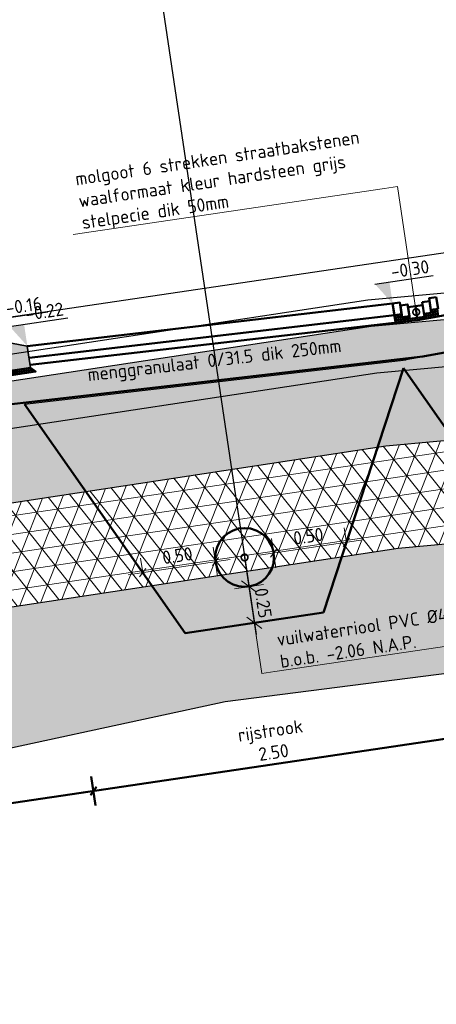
# Model space of a CAD drawing. Header units: metres. Extents: x 0 to 269924, y 0 to 933292.
# Tile 31 of 247: x 133872.17 to 133875, y 465810.12 to 465816.82. Entities that reach past the tile are written whole.
import ezdxf
from ezdxf import colors
from ezdxf.entities.mleader import LeaderData, LeaderLine
from ezdxf.math import Vec2, Vec3

# ---------------------------------------------------------------- set-up
doc = ezdxf.new("R2010")
doc.units = ezdxf.units.M
doc.linetypes.add('AL-NAP_LIJN', pattern=[15.25, 12, -1.5, 0.25, -1.5])
doc.linetypes.add('RI-VWA', pattern=[11, 5, -3, 0, -3])
for name, color, linetype, lineweight in [('B-WE-MO-BODEM-AD-50', 253, 'Continuous', 18), ('B-WE-VH-VERHARDING-GD', 253, 'Continuous', 25), ('B-WE-VH-VERHARDING_FUNDERING-AD-50', 253, 'Continuous', 18), ('N-WE-GW-SLEUF-GD', 90, 'Continuous', 50), ('N-WE-KL-ET_LS_OV_LICHTMAST-S', 190, 'Continuous', 25), ('N-WE-RI-T18', 10, 'Continuous', 18), ('N-WE-VH-KANTOPSLUITING_GELEIDEBAND-SD', 20, 'Continuous', 25), ('N-WE-VH-M', 7, 'Continuous', 18), ('N-WE-VH-VERHARDING-GD', 7, 'Continuous', 50), ('N-WE-VH-VERHARDING-T18', 10, 'Continuous', 18), ('X-XX-AL-NAP-GD', 7, 'AL-NAP_LIJN', 25), ('X-XX-AL-PEILMAAT-SD', 7, 'Continuous', 25)]:
    doc.layers.add(name, color=color, linetype=linetype, lineweight=lineweight)
doc.layers.add('N-WE-RI-VWA-GD', color=20, linetype='RI-VWA', lineweight=50, true_color=0xff3f00)
doc.layers.add('X-XX-AL-HULPLIJN-GD', color=30, linetype='Continuous', lineweight=25, plot=False)
doc.styles.add('NLCS-ISO', font='NLCS-ISO.ttf')
doc.styles.add('NLCS-ISO-M200-T18', font='NLCS-ISO.ttf', dxfattribs={"height": 0.36})
doc.styles.add('NLCS-ISO-M50-T18', font='NLCS-ISO.ttf', dxfattribs={"height": 0.09})
doc.dimstyles.new('NLCS-M50-T18-PIJL_L2_H2', dxfattribs={"dimscale": 0.05, "dimtxt": 2.5, "dimasz": 1.8, "dimexe": 2, "dimexo": 2, "dimgap": 0.7, "dimtad": 1, "dimzin": 0, "dimdsep": 46, "dimtxsty": 'NLCS-ISO-M50-T18', "dimcen": 0, "dimdle": 2, "dimclrd": 256, "dimclre": 256, "dimclrt": 10, "dimazin": 0, "dimtfac": 1, "dimtdec": 3, "dimtofl": 0, "dimtmove": 0, "dimatfit": 3, "dimfxl": 2, "dimfxlon": 1, "dimtfillclr": 256, "dimtolj": 1, "dimtzin": 0, "dimlwd": -1, "dimlwe": -1, "dimarcsym": 0})
doc.dimstyles.new('NLCS-M50-T18-SCHRAP_L2_H2', dxfattribs={"dimscale": 0.05, "dimtxt": 2.5, "dimasz": 1.008, "dimexe": 2, "dimexo": 2, "dimgap": 0.7, "dimtad": 1, "dimzin": 0, "dimdsep": 46, "dimtxsty": 'NLCS-ISO-M50-T18', "dimblk": 'OBLIQUE', "dimcen": 0, "dimdle": 2, "dimclrd": 256, "dimclre": 256, "dimclrt": 10, "dimazin": 0, "dimtfac": 1, "dimtdec": 3, "dimtofl": 0, "dimtmove": 0, "dimatfit": 3, "dimldrblk": 'OBLIQUE', "dimfxl": 2, "dimfxlon": 1, "dimtfillclr": 256, "dimtolj": 1, "dimtzin": 0, "dimlwd": -1, "dimlwe": -1, "dimarcsym": 0})
pattern_1 = [(37.500000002, (-135183.58685, -466713.424194), (-0.003149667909, 0.09634118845), [0, -0.076, 0, -0.085, 0, -0.08125]), (7.500000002, (-135183.58685, -466713.4242), (0.08848883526, 0.141107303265), [0, -0.041, 0, -0.0685, 0, -0.02625]), (327.500000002, (-135183.64835, -466713.424194), (0.155707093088, 0.000282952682), [0, -0.025, 0, -0.09, 0, -0.1175]), (317.500000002, (-135183.64835, -466713.4242), (0.150306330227, 0.043883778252), [0, -0.0125, 0, -0.059, 0, -0.0675])]

# ---------------------------------------------------------------- blocks, each defined once
blk = doc.blocks.new('PROFIEL 9')
at = {"layer": 'B-WE-MO-BODEM-AD-50'}
h = blk.add_hatch(dxfattribs=at)
h.set_pattern_fill('AMO-BODEM_ZAND-SO', color=256, scale=0.05, pattern_type=2)
h.set_pattern_definition(pattern_1)
h.paths.add_polyline_path([(12.106, -1.2401), (15.9324, -1.4543), (15.4611, -0.9271), (15.1416, -0.9092), (12.1192, -0.74), (9.0968, -0.75), (8.7768, -0.7511), (8.2784, -1.2527)])
h = blk.add_hatch(dxfattribs=at)
h.set_pattern_fill('AVH-FUNDERING_EPS-SO', color=256, scale=0.025, angle=-8.45277, pattern_type=2)
h.set_pattern_definition([(360, (832.03194, -441.0377), (7e-17, 0.125), []), (60, (832.03194, -441.0377), (-0.108253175, 0.0625), []), (120, (832.03194, -441.0377), (-0.108253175, -0.0625), [])])
h.paths.add_polyline_path([(12.106, -1.2401), (8.2784, -1.2527), (7.4347, -1.2527), (7.4347, -1.955), (12.0876, -1.9402), (16.5922, -2.1923), (17.8196, -2.1923), (17.8196, -1.4543), (15.9324, -1.4543)])
h = blk.add_hatch(dxfattribs=at)
h.set_pattern_fill('AMO-BODEM_ZAND-SO', color=256, scale=0.05, pattern_type=2)
h.set_pattern_definition(pattern_1)
h.paths.add_polyline_path([(7.4347, -1.955), (7.4347, -2.7849), (8.6915, -2.9371), (10.7695, -2.8011), (12.8958, -2.8425), (17.8196, -2.6374), (17.8196, -2.1923), (16.5922, -2.1923), (12.0876, -1.9402)])
at = {"layer": 'B-WE-VH-VERHARDING_FUNDERING-AD-50'}
h = blk.add_hatch(dxfattribs=at)
h.set_pattern_fill('AVH-FUNDERING_02-SO', color=256, scale=0.25, pattern_type=2)
h.set_pattern_definition([(2e-09, (-1824.219, -181.8912), (0.25, 0.25), [0.03125, -0.21875]), (90, (-1824.219, -181.8912), (-0.25, 0.25), [0.03125, -0.21875]), (135, (-1824.18774, -181.8912), (-0.25, -9e-12), [0.044194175, -0.309359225]), (2e-09, (-1824.18774, -181.75057), (0.25, 0.25), [0.03125, -0.21875]), (45, (-1824.17212, -181.7662), (-9e-12, 0.25), [0.022097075, -0.3314563]), (135, (-1824.17212, -181.7662), (-0.25, -9e-12), [0.022097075, -0.3314563]), (2e-09, (-1824.094, -181.68807), (0.25, 0.25), [0.044194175, -0.205805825]), (45, (-1824.09399, -181.68807), (-9e-12, 0.25), [0.03125, -0.3223034]), (135, (-1824.0498, -181.68807), (-0.25, -9e-12), [0.03125, -0.3223034]), (90, (-1824.04712, -181.8287), (-0.25, 0.25), [0.03125, -0.21875]), (45, (-1824.04712, -181.8287), (-9e-12, 0.25), [0.022097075, -0.3314563]), (135, (-1824.03149, -181.81307), (-0.25, -9e-12), [0.022097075, -0.3314563]), (2e-09, (-1824.18774, -181.8287), (0.25, 0.25), [0.015625, -0.209375]), (2e-09, (-1824.00024, -181.7662), (0.25, 0.25), [0.015625, -0.209375]), (90, (-1824.07837, -181.73494), (-0.25, 0.25), [0.015625, -0.209375]), (135, (-1824.04712, -181.87557), (-0.25, -9e-12), [0.022097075, -0.3314563]), (135, (-1824.15649, -181.7037), (-0.25, -9e-12), [0.022097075, -0.3314563]), (45, (-1824.1018, -181.80916), (-9e-12, 0.25), [0.022097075, -0.3314563]), (90, (-1824.13305, -181.85994), (-0.25, 0.25), [0.00390625, -0.24609375]), (90, (-1824.12133, -181.75447), (-0.25, 0.25), [0.00390625, -0.24609375]), (90, (-1824.00415, -181.7115), (-0.25, 0.25), [0.00390625, -0.24609375]), (90, (-1824.00024, -181.84432), (-0.25, 0.25), [0.00390625, -0.24609375])])
h.paths.add_polyline_path([(9.0957, -0.43), (8.7768, -0.7511), (9.0968, -0.75), (12.1192, -0.74), (15.1416, -0.9092), (15.4611, -0.9271), (15.1595, -0.5897), (12.1276, -0.42)])
at = {"layer": 'B-WE-VH-VERHARDING-GD'}
for points in [[(9.0951, -0.25), (12.1324, -0.24), (15.1696, -0.41)], [(9.0957, -0.43), (12.1276, -0.42), (15.1595, -0.5897)], [(9.0968, -0.75), (12.1192, -0.74), (15.1416, -0.9092)], [(8.2784, -1.2527), (12.106, -1.2401), (15.9324, -1.4543)], [(7.4347, -1.9555), (12.0876, -1.9402), (16.5922, -2.1923), (17.8196, -2.1923)]]:
    blk.add_lwpolyline(points, dxfattribs=at)
at = {"layer": 'X-XX-AL-HULPLIJN-GD'}
blk.add_lwpolyline([(7.3566, -2.1806), (8.6915, -2.9371), (10.7695, -2.8011), (12.8958, -2.8425), (15.3917, -2.7852), (16.8146, -2.4411)], dxfattribs=at)
at = {"layer": 'X-XX-AL-NAP-GD'}
blk.add_lwpolyline([(20.234, 0), (0, 0)], dxfattribs=at)
blk = doc.blocks.new('_Oblique')
at = {"color": 0, "linetype": 'ByBlock', "lineweight": -2}
blk.add_line((-0.5, -0.5), (0.5, 0.5), dxfattribs=at)
blk = doc.blocks.new('*D508')
at = {"layer": 'Defpoints', "color": 0, "transparency": 16777216}
for p in [(133873.5007, 465813.1361), (133873.0061, 465813.0626), (133873.5669, 465812.6909)]:
    blk.add_point(p, dxfattribs=at)
at = {"layer": 'N-WE-VH-M', "transparency": 16777216}
for p, q in [((133873.5154, 465813.0371), (133873.486, 465813.235)), ((133872.9072, 465813.0479), (133873.5996, 465813.1508)), ((133873.0061, 465813.0626), (133872.9915, 465813.1615))]:
    blk.add_line(p, q, dxfattribs=at)
at = {"layer": 'N-WE-VH-M', "transparency": 16777216, "xscale": 0.0504, "yscale": 0.0504, "zscale": 0.0504}
for p, rotation in [((133873.5007, 465813.1361), 8.452767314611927), ((133873.0061, 465813.0626), 188.4527673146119)]:
    blk.add_blockref('_Oblique', p, dxfattribs=dict(at, rotation=rotation))
at = {"layer": 'N-WE-VH-M', "color": 10, "transparency": 16777216, "insert": (133873.2417, 465813.1784), "char_height": 0.09, "attachment_point": 5, "rotation": 8.45277, "style": 'NLCS-ISO-M50-T18'}
blk.add_mtext('\\A1;0.50', dxfattribs=at)
blk = doc.blocks.new('*D509')
at = {"layer": 'Defpoints', "color": 0, "transparency": 16777216}
for p in [(133874.3909, 465813.2683), (133874.3909, 465813.2683), (133873.9625, 465812.7497)]:
    blk.add_point(p, dxfattribs=at)
at = {"layer": 'N-WE-VH-M', "transparency": 16777216}
for p, q in [((133874.3909, 465813.2683), (133874.3762, 465813.3673)), ((133873.9111, 465813.0959), (133873.8817, 465813.2938)), ((133873.7975, 465813.1802), (133874.4899, 465813.283))]:
    blk.add_line(p, q, dxfattribs=at)
at = {"layer": 'N-WE-VH-M', "transparency": 16777216, "xscale": 0.0504, "yscale": 0.0504, "zscale": 0.0504}
for p, rotation in [((133874.3909, 465813.2683), 8.452767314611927), ((133873.8964, 465813.1949), 188.4527673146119)]:
    blk.add_blockref('_Oblique', p, dxfattribs=dict(at, rotation=rotation))
at = {"layer": 'N-WE-VH-M', "color": 10, "transparency": 16777216, "insert": (133874.1319, 465813.3107), "char_height": 0.09, "attachment_point": 5, "rotation": 8.45277, "style": 'NLCS-ISO-M50-T18'}
blk.add_mtext('\\A1;0.50', dxfattribs=at)
blk = doc.blocks.new('_DotSmall')
at = {"color": 0, "linetype": 'ByBlock', "const_width": 0.5}
blk.add_lwpolyline([(-0.0625, 0, 1), (0.0625, 0, 1)], format="xyb", close=True, dxfattribs=at)
blk = doc.blocks.new('*D510')
at = {"layer": 'Defpoints', "color": 0, "transparency": 16777216}
for p in [(133873.1345, 465812.8794), (133874.2345, 465812.7902), (133873.7647, 465812.7203)]:
    blk.add_point(p, dxfattribs=at)
at = {"layer": 'N-WE-VH-M', "transparency": 16777216}
for p, q in [((133873.7132, 465813.0665), (133873.7794, 465812.6214)), ((133873.629, 465812.9529), (133873.8269, 465812.9823)), ((133873.8636, 465812.735), (133873.6658, 465812.7056))]:
    blk.add_line(p, q, dxfattribs=at)
at = {"layer": 'N-WE-VH-M', "transparency": 16777216, "xscale": 0.09, "yscale": 0.09, "zscale": 0.09}
for p, rotation in [((133873.7279, 465812.9676), 98.45276731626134), ((133873.7647, 465812.7203), 278.4527673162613)]:
    blk.add_blockref('_Oblique', p, dxfattribs=dict(at, rotation=rotation))
at = {"layer": 'N-WE-VH-M', "color": 10, "transparency": 16777216, "insert": (133873.8254, 465812.8557), "char_height": 0.09, "attachment_point": 5, "rotation": 278.45277, "style": 'NLCS-ISO-M50-T18'}
blk.add_mtext('\\A1;0.25', dxfattribs=at)
blk = doc.blocks.new('SAL-PEILMAAT_INFRACAD_H01-SOD')
blk.add_line((-2, 3), (6, 3))
blk.add_solid([(-2, 3), (0, 3), (0, 0)])
at = {"style": 'NLCS-ISO'}
blk.add_attdef('...', (0.4, 3.4), '', height=1.8, dxfattribs=at)
blk = doc.blocks.new('*D693')
at = {"layer": 'Defpoints', "color": 0, "transparency": 16777216}
for p in [(133874.7056, 465814.8925), (133875.0024, 465814.9366), (133875.1438, 465811.9441)]:
    blk.add_point(p, dxfattribs=at)
at = {"layer": 'N-WE-VH-VERHARDING-GD', "transparency": 16777216}
for p, q in [((133875.4258, 465812.0871), (133875.4552, 465811.8893)), ((133875.1291, 465812.043), (133875.1585, 465811.8452)), ((133875.5394, 465812.0029), (133875.0449, 465811.9294))]:
    blk.add_line(p, q, dxfattribs=at)
at = {"layer": 'N-WE-VH-VERHARDING-GD', "transparency": 16777216, "xscale": 0.0504, "yscale": 0.0504, "zscale": 0.0504}
for p, rotation in [((133875.4405, 465811.9882), 8.452767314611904), ((133875.1438, 465811.9441), 188.4527673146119)]:
    blk.add_blockref('_Oblique', p, dxfattribs=dict(at, rotation=rotation))
at = {"layer": 'N-WE-VH-VERHARDING-GD', "color": 10, "transparency": 16777216, "insert": (133875.2694, 465812.1195), "char_height": 0.09, "attachment_point": 5, "rotation": 8.45277, "style": 'NLCS-ISO-M50-T18'}
blk.add_mtext('\\A1;molgoot\\P0.30', dxfattribs=at)
blk = doc.blocks.new('*D694')
at = {"layer": 'Defpoints', "color": 0, "transparency": 16777216}
for p in [(133874.7056, 465814.8925), (133872.221, 465814.6042), (133875.1438, 465811.9441)]:
    blk.add_point(p, dxfattribs=at)
at = {"layer": 'N-WE-VH-VERHARDING-GD', "transparency": 16777216}
for p, q in [((133875.1291, 465812.043), (133875.1585, 465811.8452)), ((133872.572, 465811.5619), (133875.2427, 465811.9588)), ((133872.6562, 465811.6755), (133872.6856, 465811.4777))]:
    blk.add_line(p, q, dxfattribs=at)
at = {"layer": 'N-WE-VH-VERHARDING-GD', "transparency": 16777216, "xscale": 0.0504, "yscale": 0.0504, "zscale": 0.0504}
for p, rotation in [((133875.1438, 465811.9441), 8.452767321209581), ((133872.6709, 465811.5766), 188.4527673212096)]:
    blk.add_blockref('_Oblique', p, dxfattribs=dict(at, rotation=rotation))
at = {"layer": 'N-WE-VH-VERHARDING-GD', "color": 10, "transparency": 16777216, "insert": (133873.8846, 465811.9137), "char_height": 0.09, "attachment_point": 5, "rotation": 8.45277, "style": 'NLCS-ISO-M50-T18'}
blk.add_mtext('\\A1;rijstrook\\P2.50', dxfattribs=at)
blk = doc.blocks.new('*D695')
at = {"layer": 'Defpoints', "color": 0, "transparency": 16777216}
for p in [(133872.2328, 465814.525), (133870.1811, 465814.3849), (133872.6709, 465811.5766)]:
    blk.add_point(p, dxfattribs=at)
at = {"layer": 'N-WE-VH-VERHARDING-GD', "transparency": 16777216}
for p, q in [((133872.6562, 465811.6755), (133872.6856, 465811.4777)), ((133870.5443, 465811.2606), (133872.7698, 465811.5913)), ((133870.6285, 465811.3742), (133870.6579, 465811.1764))]:
    blk.add_line(p, q, dxfattribs=at)
at = {"layer": 'N-WE-VH-VERHARDING-GD', "transparency": 16777216, "xscale": 0.0504, "yscale": 0.0504, "zscale": 0.0504}
for p, rotation in [((133872.6709, 465811.5766), 8.452767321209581), ((133870.6432, 465811.2753), 188.4527673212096)]:
    blk.add_blockref('_Oblique', p, dxfattribs=dict(at, rotation=rotation))
at = {"layer": 'N-WE-VH-VERHARDING-GD', "color": 10, "transparency": 16777216, "insert": (133871.6343, 465811.5793), "char_height": 0.09, "attachment_point": 5, "rotation": 8.45277, "style": 'NLCS-ISO-M50-T18'}
blk.add_mtext('\\A1;trottoir\\P2.05', dxfattribs=at)
blk = doc.blocks.new('*U691')
h = blk.add_hatch(color=253)
h.dxf.hatch_style = 1
h.paths.add_polyline_path([(-0.2, -0.15), (-0.2, 0.045), (-0.195, 0.05), (-0.15, 0.05), (0, 0), (0, -0.15)])
at = {"layer": 'N-WE-VH-VERHARDING-GD', "linetype": 'Continuous'}
h = blk.add_hatch(dxfattribs=at)
h.set_pattern_fill('ANSI31', color=256, scale=0.005, angle=45, style=0)
h.set_pattern_definition([(90, (89116.596445, 436374.920416), (-0.015875, 2e-18), [])])
h.paths.add_polyline_path([(-0.2, -0.15), (0, -0.15), (0.03, -0.18), (-0.23, -0.18)])
at = {"lineweight": 35}
blk.add_lwpolyline([(-0.2, -0.15), (-0.2, 0.045), (-0.195, 0.05), (-0.15, 0.05), (0, 0), (0, -0.15)], close=True, dxfattribs=at)
at = {"layer": 'N-WE-VH-VERHARDING-GD', "linetype": 'Continuous'}
for p, q in [((-0.4, -0.05), (-0.2, 0)), ((-0.4, -0.05), (-0.5, -0.18)), ((-0.23, -0.18), (-0.5, -0.18))]:
    blk.add_line(p, q, dxfattribs=at)
at = {"layer": 'N-WE-VH-VERHARDING-GD', "linetype": 'Continuous', "flags": 128}
blk.add_lwpolyline([(-0.2, -0.15), (0, -0.15), (0.03, -0.18), (-0.23, -0.18)], close=True, dxfattribs=at)

msp = doc.modelspace()

# ---------------------------------------------------------------- block references
at = {"layer": 'N-WE-KL-ET_LS_OV_LICHTMAST-S', "rotation": 8.452767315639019}
msp.add_blockref('PROFIEL 9', (133862.5019, 465813.3718), dxfattribs=at)

# ---------------------------------------------------------------- next in the draw order: hatches: boundary and pattern name
at = {"layer": 'N-WE-VH-VERHARDING-GD', "linetype": 'Continuous'}
h = msp.add_hatch(dxfattribs=at)
h.set_pattern_fill('ANSI31', color=256, scale=0.1, angle=45, style=0)
h.set_pattern_definition([(98.4527673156, (159404.44502, 911382.717579), (-0.0157025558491, -0.00233353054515), [])])
h.paths.add_polyline_path([(133874.7247, 465814.7638), (133874.8738, 465814.7811), (133875.0215, 465814.8079), (133875.0141, 465814.8574), (133874.9647, 465814.8501), (133874.9676, 465814.8303), (133874.9182, 465814.823), (133874.9211, 465814.8031), (133874.8716, 465814.7958), (133874.8222, 465814.7884), (133874.8192, 465814.8083), (133874.7698, 465814.8009), (133874.7668, 465814.8207), (133874.7174, 465814.8133)])

# ---------------------------------------------------------------- next in the draw order: linework, layer by layer
at = {"layer": 'N-WE-GW-SLEUF-GD'}
for p, q in [((133874.2345, 465812.7902), (133874.7784, 465814.4529)), ((133874.7784, 465814.4529), (133876.0325, 465812.6631)), ((133872.2026, 465814.2094), (133873.2949, 465812.6505)), ((133873.2949, 465812.6505), (133874.2345, 465812.7902))]:
    msp.add_line(p, q, dxfattribs=at)
at = {"layer": 'N-WE-RI-VWA-GD', "linetype": 'Continuous'}
msp.add_circle((133873.6985, 465813.1655), 0.2, dxfattribs=at)
at = {"layer": 'N-WE-VH-VERHARDING-GD'}
for points in [[(133877.4826, 465815.2545), (133874.8738, 465814.7811)], [(133874.9106, 465814.5337), (133877.9623, 465815.0875), (133877.9497, 465815.1724)], [(133872.221, 465814.6041), (133874.7056, 465814.8925)], [(133874.7247, 465814.7638), (133874.7056, 465814.8925)], [(133874.9064, 465814.9021), (133874.9211, 465814.8031), (133874.8716, 465814.7958)], [(133874.9182, 465814.823), (133874.9676, 465814.8303), (133874.9558, 465814.9094), (133874.9064, 465814.9021)], [(133874.8599, 465814.8749), (133874.9093, 465814.8822)], [(133872.2328, 465814.5249), (133874.7174, 465814.8133)], [(133872.2401, 465814.4755), (133874.8738, 465814.7811)], [(133871.7529, 465814.3526), (133871.78, 465814.1704), (133874.9106, 465814.5337)]]:
    msp.add_lwpolyline(points, dxfattribs=at)
for points in [[(133874.7056, 465814.8925), (133874.7551, 465814.8998), (133874.7668, 465814.8207), (133874.7174, 465814.8133)], [(133875.0024, 465814.9366), (133874.9529, 465814.9292), (133874.9647, 465814.8501), (133875.0141, 465814.8574)], [(133874.758, 465814.88), (133874.8075, 465814.8874), (133874.8192, 465814.8083), (133874.7698, 465814.8009)], [(133874.8104, 465814.8675), (133874.8599, 465814.8749), (133874.8716, 465814.7958), (133874.8222, 465814.7884)]]:
    msp.add_lwpolyline(points, close=True, dxfattribs=at)
at = {"layer": 'X-XX-AL-HULPLIJN-GD'}
msp.add_lwpolyline([(133873.1384, 465816.9346), (133873.7765, 465812.6412)], dxfattribs=at)
at = {"layer": 'X-XX-AL-HULPLIJN-GD', "flags": 128}
for points in [[(133874.7728, 465814.5077), (133877.851, 465815.0571)], [(133872.2026, 465814.2094), (133874.7972, 465814.5105)]]:
    msp.add_lwpolyline(points, dxfattribs=at)

# ---------------------------------------------------------------- next in the draw order: block references
at = {"layer": 'N-WE-VH-KANTOPSLUITING_GELEIDEBAND-SD', "rotation": 8.452767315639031}
msp.add_blockref('*U691', (133872.221, 465814.6042), dxfattribs=at)
at = {"layer": 'X-XX-AL-PEILMAAT-SD', "xscale": 0.05, "yscale": 0.05, "zscale": 0.05, "rotation": 8.452767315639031}
for p, values in [((133874.7056, 465814.8925), {'...': '-0.30'}), ((133872.0861, 465814.6447), {'...': '-0.16'}), ((133872.221, 465814.6041), {'...': '-0.22'})]:
    msp.add_blockref('SAL-PEILMAAT_INFRACAD_H01-SOD', p, dxfattribs=at).add_auto_attribs(values)

# ---------------------------------------------------------------- next in the draw order: texts
at = {"layer": 'N-WE-VH-VERHARDING-T18', "insert": (133873.4948, 465814.4952), "char_height": 0.09, "attachment_point": 5, "rotation": 6.61993, "style": 'NLCS-ISO-M50-T18'}
msp.add_mtext_dynamic_manual_height_columns('menggranulaat 0/31.5 dik 250mm', width=2.079466, gutter_width=0.45, heights=[0], dxfattribs=at)

# ---------------------------------------------------------------- next in the draw order: dimensions: what is measured, and where the dimension line sits
at = {"layer": 'N-WE-VH-M'}
for base, p1, p2, picture, middle in [((133874.3909, 465813.2683), (133873.9625, 465812.7497), (133874.3909, 465813.2683), '*D509', (133874.1437, 465813.2316)), ((133873.5007, 465813.1361), (133873.0061, 465813.0626), (133873.5669, 465812.6909), '*D508', (133873.2534, 465813.0993))]:
    dim = msp.add_linear_dim(base=base, p1=p1, p2=p2, angle=8.45277, dimstyle='NLCS-M50-T18-SCHRAP_L2_H2', dxfattribs=at)
    dim.commit()
    dim.dimension.update_dxf_attribs({"geometry": picture, "text_midpoint": middle, "dimtype": 160})
dim = msp.add_linear_dim(base=(133873.7647, 465812.7203), p1=(133873.1345, 465812.8794), p2=(133874.2345, 465812.7902), angle=98.45277, dimstyle='NLCS-M50-T18-PIJL_L2_H2', override={"dimtoh": 1, "dimblk1": 'Oblique', "dimblk2": 'Oblique', "dimsah": 1}, dxfattribs=at)
dim.commit()
dim.dimension.update_dxf_attribs({"geometry": '*D510', "text_midpoint": (133873.7463, 465812.844), "dimtype": 160})
at = {"layer": 'N-WE-VH-VERHARDING-GD'}
for base, p1, p2, text, picture, middle in [((133875.1438, 465811.9441), (133872.221, 465814.6042), (133874.7056, 465814.8925), 'rijstrook\\P<>', '*D694', (133873.8846, 465811.9137)), ((133872.6709, 465811.5766), (133870.1811, 465814.3849), (133872.2328, 465814.525), 'trottoir\\P<>', '*D695', (133871.6343, 465811.5793))]:
    dim = msp.add_linear_dim(base=base, p1=p1, p2=p2, angle=8.45277, text=text, dimstyle='NLCS-M50-T18-SCHRAP_L2_H2', dxfattribs=at)
    dim.commit()
    dim.dimension.update_dxf_attribs({"geometry": picture, "text_midpoint": middle})
dim = msp.add_linear_dim(base=(133875.1438, 465811.9441), p1=(133875.0024, 465814.9366), p2=(133874.7056, 465814.8925), angle=188.45277, text='molgoot\\P<>', dimstyle='NLCS-M50-T18-SCHRAP_L2_H2', dxfattribs=at)
dim.commit()
dim.dimension.update_dxf_attribs({"geometry": '*D693', "text_midpoint": (133875.2921, 465811.9661), "dimtype": 160})

# ---------------------------------------------------------------- next in the draw order: leaders
at = {"layer": 'N-WE-RI-T18'}
ml = msp.add_multileader_mtext('Standard', dxfattribs=at)
ml.set_content('vuilwaterriool PVC %%C400\\Pb.o.b. -2.06 N.A.P.', color=256, style='NLCS-ISO-M50-T18')
ml.set_leader_properties(color=256, linetype='ByLayer', lineweight=-1)
ml.set_arrow_properties(name='DOTSMALL')
ml.build(insert=Vec2(0, 0))
ml.multileader.update_dxf_attribs({"text_left_attachment_type": 5, "text_right_attachment_type": 5, "dogleg_length": 0.09, "arrow_head_size": 0.09})
ctx = ml.context
ctx.base_point, ctx.char_height, ctx.arrow_head_size, ctx.landing_gap_size, ctx.plane_origin, ctx.plane_x_axis, ctx.plane_y_axis = Vec3(133873.9049, 465812.3889), 0.09, 0.09, 0.045, Vec3(133873.7243, 465812.9924), Vec3(0.989137, 0.146994), Vec3(-0.146994, 0.989137)
ctx.left_attachment, ctx.right_attachment = 5, 5
notes = []
notes.append((ctx, [(0, (1, 1, 0), (133873.8159, 465812.3756), (0.989137, 0.146994), 0.09, [(0, [(133873.6985, 465813.1655)], 0, [])])]))
ctx.mtext.insert, ctx.mtext.text_direction, ctx.mtext.flow_direction = Vec3(133873.9115, 465812.6507), Vec3(0.989137, 0.146994), 5
at = {"layer": 'N-WE-VH-VERHARDING-T18'}
ml = msp.add_multileader_mtext('Standard', dxfattribs=at)
ml.set_content('', color=256, style='NLCS-ISO-M200-T18')
ml.set_leader_properties(color=256, linetype='ByLayer', lineweight=-1)
ml.build(insert=Vec2(0, 0))
ml.multileader.update_dxf_attribs({"has_dogleg": 0, "text_left_attachment_type": 5, "text_right_attachment_type": 5, "dogleg_length": 0.36, "arrow_head_size": 0.36})
ctx = ml.context
ctx.base_point, ctx.char_height, ctx.arrow_head_size, ctx.landing_gap_size, ctx.plane_origin = Vec3(135697.3918, 466805.7659), 0.36, 0.36, 0.18, Vec3(135695.6966, 466805.1889)
ctx.left_attachment, ctx.right_attachment = 5, 5
notes.append((ctx, [(0, (0, 0, 0), (0, 0), (1, 0), 1, [])]))
ctx.mtext.insert, ctx.mtext.rotation, ctx.mtext.flow_direction = Vec3(135697.5718, 466806.1259), -0.147529, 5
ml = msp.add_multileader_mtext('Standard', dxfattribs=at)
ml.set_content('molgoot 6 strekken straatbakstenen\\Pwaalformaat kleur hardsteen grijs\\Pstelpecie dik 50mm', color=256, style='NLCS-ISO-M50-T18')
ml.set_leader_properties(color=256, linetype='ByLayer', lineweight=-1)
ml.set_arrow_properties(name='DOTSMALL')
ml.build(insert=Vec2(0, 0))
ml.multileader.update_dxf_attribs({"text_left_attachment_type": 5, "text_right_attachment_type": 5, "dogleg_length": 0.09, "arrow_head_size": 0.09})
ctx = ml.context
ctx.base_point, ctx.char_height, ctx.arrow_head_size, ctx.landing_gap_size, ctx.plane_origin, ctx.plane_x_axis, ctx.plane_y_axis = Vec3(133872.5577, 465815.3656), 0.09, 0.09, 0.045, Vec3(133876.8289, 465815.2122), Vec3(0.989137, 0.146994), Vec3(-0.146994, 0.989137)
ctx.left_attachment, ctx.right_attachment = 5, 5
notes.append((ctx, [(0, (1, 1, 0), (133874.7388, 465815.6898), (-0.989137, -0.146994), 0.09, [(0, [(133874.8658, 465814.8353)], 0, [])])]))
ctx.mtext.insert, ctx.mtext.text_direction, ctx.mtext.flow_direction = Vec3(133872.541, 465815.7847), Vec3(0.989137, 0.146994), 5
for ctx, leaders in notes:
    for number, flags, end, landing, length, lines in leaders:
        leader = LeaderData()
        leader.index, (leader.has_last_leader_line, leader.has_dogleg_vector, leader.attachment_direction) = number, flags
        leader.last_leader_point, leader.dogleg_vector, leader.dogleg_length = Vec3(end), Vec3(landing), length
        for number, points, colour, breaks in lines:
            line = LeaderLine()
            line.index, line.vertices, line.color, line.breaks = number, Vec3.list(points), colors.encode_raw_color(colour), breaks
            leader.lines.append(line)
        ctx.leaders.append(leader)

doc.saveas('drawing.dxf')
